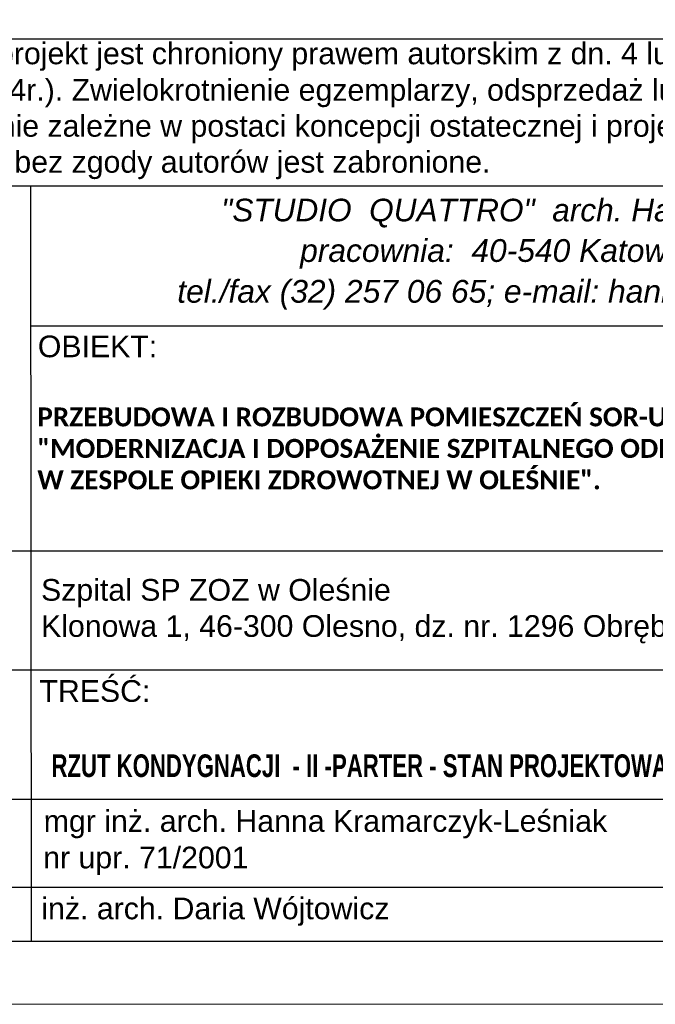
# Model space of a CAD drawing. Header units: millimetres. Extents: x -1413 to 4627, y 0 to 12711.
# Tile 175 of 247: x 3684 to 4189, y 4301 to 5083. Entities that reach past the tile are written whole.
import ezdxf

# ---------------------------------------------------------------- set-up
doc = ezdxf.new("R2010")
doc.units = ezdxf.units.MM
doc.layers.add('PDF_A-TABELKA', color=7, linetype='Continuous')
doc.layers.add('PDF_Text', color=7, linetype='Continuous')
doc.layers.add('SQ_Opisy', color=7, linetype='Continuous', lineweight=18)
doc.layers.add('SQ_TAB TEKST', color=8, linetype='Continuous', lineweight=0)
doc.styles.add('PDF Arial-BoldMT', font='arial.ttf')
doc.styles.add('PDF ArialMT', font='arial.ttf')
doc.styles.add('PDF ComicSansMS Italic', font='ariali.ttf')
doc.styles.add('ROMANS', font='romans', dxfattribs={"width": 0.7, "height": 10})

# ---------------------------------------------------------------- blocks, each defined once
blk = doc.blocks.new('tabelka')
at = {"layer": 'PDF_A-TABELKA', "lineweight": 25}
for points in [[(26628.5, -28113.82), (26628.5, -27397.28), (25541.98, -27397.28), (25541.98, -28113.82)], [(26629.35, -27514.08), (25542.83, -27514.08)], [(25744.87, -28113.82), (25744.45, -27514.08)], [(26629.35, -27625.33), (25744.02, -27625.33)], [(26629.35, -27803.93), (25542.83, -27803.93)], [(26629.35, -27898.56), (25542.83, -27898.56)], [(26628.5, -28001.29), (25541.98, -28001.29)], [(26501.05, -28071.19), (25541.98, -28071.19)], [(26628.5, -28113.82), (25541.98, -28113.82)]]:
    blk.add_lwpolyline(points, dxfattribs=at)
at = {"layer": 'PDF_Text', "attachment_point": 4}
for s, insert, char_height, style in [('Przedmiotowy projekt jest chroniony prawem autorskim z dn. 4 lutego 1994r. (Dziennik Ustaw nr 24', (25559.83, -27411.29), 17.2174, 'PDF ArialMT'), ('z dn. 23.02.1994r.). Zwielokrotnienie egzemplarzy, odsprzedaż lub inne wprowadzanie do obrotu', (25561.54, -27440.28), 17.2174, 'PDF ArialMT'), ('oraz opracowanie zależne w postaci koncepcji ostatecznej i projektu budowlanego lub', (25561.11, -27468.84), 17.2174, 'PDF ArialMT'), ('wykonawczego bez zgody autorów jest zabronione.', (25561.54, -27497.4), 17.2174, 'PDF ArialMT'), ('pracownia:  40-540 Katowice,  ul. Szpaków 51;', (25958.4, -27567.96), 18.07, 'PDF ComicSansMS Italic'), ('tel./fax (32) 257 06 65; e-mail: hanna.lesniak@studioquattro.eu', (25860.78, -27600.36), 18.07, 'PDF ComicSansMS Italic'), ('OBIEKT:', (25749.95, -27641.48), 17.217, 'PDF ArialMT'), ('Szpital SP ZOZ w Oleśnie\\PKlonowa 1, 46-300 Olesno, dz. nr. 1296 Obręb Olesno', (25752.51, -27851.67), 17.2174, 'PDF ArialMT'), ('TREŚĆ:', (25751.23, -27915.14), 17.217, 'PDF ArialMT'), ('mgr inż. arch. Hanna Kramarczyk-Leśniak', (25754.64, -28020.85), 17.2174, 'PDF Arial-BoldMT'), ('nr upr. 71/2001', (25754.21, -28049.84), 17.2174, 'PDF Arial-BoldMT'), ('inż. arch. Daria Wójtowicz', (25752.74, -28090.28), 17.2174, 'PDF Arial-BoldMT')]:
    blk.add_mtext(s, dxfattribs=dict(at, insert=insert, char_height=char_height, style=style))
at = {"layer": 'PDF_Text', "insert": (25895.6, -27535.76), "char_height": 17.965, "attachment_point": 4, "rotation": 359.98569, "style": 'PDF ComicSansMS Italic'}
blk.add_mtext('"STUDIO  QUATTRO"  arch. Hanna  Kramarczyk-Leśniak', dxfattribs=at)
at = {"layer": 'PDF_Text', "insert": (25749.58, -27722.44), "char_height": 15, "width": 740.6373, "attachment_point": 4, "style": 'PDF Arial-BoldMT'}
blk.add_mtext('\\pxb0.25,a0.25;{\\fCalibri|b1|i0|c238|p34;PRZEBUDOWA I ROZBUDOWA POMIESZCZEŃ SOR-U W RAMACH PROJEKTU^J"MODERNIZACJA I DOPOSAŻENIE SZPITALNEGO ODDZIAŁU RATUNKOWEGO W ZESPOLE OPIEKI ZDROWOTNEJ W OLEŚNIE".}', dxfattribs=at)

msp = doc.modelspace()

# ---------------------------------------------------------------- linework, layer by layer
at = {"layer": 'SQ_Opisy', "color": 7, "lineweight": 9, "true_color": 0xf7f7f7}
msp.add_lwpolyline([(-1413.24, 4301.08), (4626.76, 4301.08), (4626.76, 12711.08), (-1413.24, 12711.08)], close=True, dxfattribs=at)
at = {"layer": 'SQ_Opisy', "lineweight": 9}
msp.add_lwpolyline([(-1213.24, 4351.08), (4576.76, 4351.08), (4576.76, 12661.08), (-1213.24, 12661.08)], close=True, dxfattribs=at)

# ---------------------------------------------------------------- block references
at = {"layer": 'SQ_TAB TEKST', "lineweight": 35}
msp.add_blockref('tabelka', (-22051.74, 32464.91), dxfattribs=at)

# ---------------------------------------------------------------- texts
at = {"layer": 'SQ_TAB TEKST', "color": 7, "insert": (3637.05, 4499.58), "char_height": 18, "width": 840.6207, "attachment_point": 1, "style": 'ROMANS'}
msp.add_mtext('{\\fArial|b1|i0|c238|p34;^IRZUT KONDYGNACJI  - II -PARTER - STAN PROJEKTOWANY- SCHEMAT }', dxfattribs=at)

doc.saveas('drawing.dxf')
